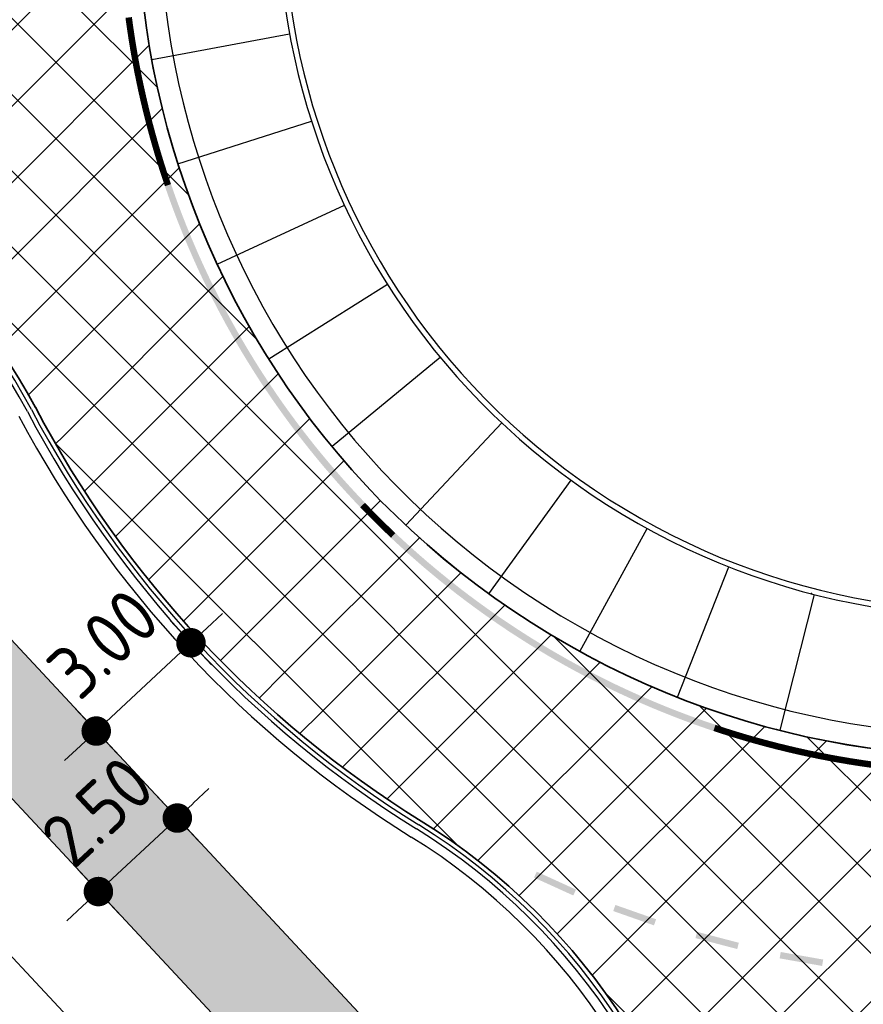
# Model space of a CAD drawing. Extents: x 100296 to 107772, y 404875 to 408930.
# Tile 10 of 97: x 100678 to 100697, y 407460 to 407483. Entities that reach past the tile are written whole.
import ezdxf

# ---------------------------------------------------------------- set-up
doc = ezdxf.new("R2010")
doc.units = 0
doc.layers.add('n-we-vh-verharding_kantverharding-g', color=3, linetype='Continuous', lineweight=35)
for name, color, linetype in [('TDNA----_nw fietspad', 254, 'Continuous'), ('TDNA3100_beton', 251, 'Continuous'), ('TDNL----_nw fietspad', 2, 'Continuous'), ('TDNL----_rotonde', 1, 'Continuous'), ('TDNL----_stroomrichting', 170, 'Continuous'), ('TDNM----_maatvoering', 7, 'Continuous')]:
    doc.layers.add(name, color=color, linetype=linetype)
doc.styles.add('ENV-P', font='ISOCP.SHX')
doc.dimstyles.new('ENVIRO1', dxfattribs={"dimtxt": 2.5, "dimasz": 1, "dimexe": 2.5, "dimexo": 2.5, "dimgap": 1.5, "dimtad": 1, "dimzin": 0, "dimdsep": 46, "dimtxsty": 'ENV-P', "dimblk": 'DIMENVIRO', "dimblk1": 'DOTENVIRO', "dimblk2": 'DOTENVIRO', "dimsah": 1, "dimcen": -3, "dimdle": 1.25, "dimse1": 1, "dimse2": 1, "dimclrd": 1, "dimclre": 1, "dimclrt": 2, "dimaunit": 1, "dimadec": 0, "dimazin": 0, "dimtfac": 0.9, "dimtix": 1, "dimtmove": 2, "dimatfit": 3, "dimldrblk": 'DOTENVIRO', "dimfxl": 1, "dimtolj": 1, "dimtzin": 0, "dimarcsym": 0})

# ---------------------------------------------------------------- blocks, each defined once
blk = doc.blocks.new('DOTENVIRO')
at = {"color": 0}
for p, q in [((0, -1.404), (0, 1.404)), ((-1, 0), (0, 0))]:
    blk.add_line(p, q, dxfattribs=at)
blk.add_lwpolyline([(-0.342, 0, 0.684, 0.684, 1), (0.342, 0, 0.684, 0.684, 1)], format="xyseb", close=True, dxfattribs=at)
blk = doc.blocks.new('*D2705')
at = {"layer": 'TDNM----_maatvoering', "color": 1, "lineweight": -2, "transparency": 16777216}
for p, q in [((100682.244, 407468.661), (100682.61, 407469.002)), ((100681.878, 407468.32), (100679.684, 407466.274)), ((100679.318, 407465.933), (100678.952, 407465.592))]:
    blk.add_line(p, q, dxfattribs=at)
at = {"layer": 'TDNM----_maatvoering', "color": 1, "lineweight": -2, "transparency": 16777216, "xscale": 0.5, "yscale": 0.5, "zscale": 0.5}
for p, rotation in [((100681.878, 407468.32), 222.99), ((100679.684, 407466.274), 42.99000000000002)]:
    blk.add_blockref('DOTENVIRO', p, dxfattribs=dict(at, rotation=rotation))
at = {"layer": 'TDNM----_maatvoering', "color": 2, "transparency": 16777216, "insert": (100679.843, 407468.303), "char_height": 1.25, "attachment_point": 5, "rotation": 42.99, "style": 'ENV-P'}
blk.add_mtext('\\A1;3.00', dxfattribs=at)
blk = doc.blocks.new('DIMENVIRO')
at = {"color": 0}
for q in [(0, 0.519), (0, -0.519)]:
    blk.add_line((0, 0), q, dxfattribs=at)
at = {"color": 0, "linetype": 'ByBlock'}
blk.add_solid([(-1, -0.167), (-1, 0.167), (0, 0)], dxfattribs=at)
blk = doc.blocks.new('*D2706')
at = {"layer": 'TDNM----_maatvoering', "color": 1, "lineweight": -2, "transparency": 16777216}
for p, q in [((100681.929, 407464.599), (100682.295, 407464.94)), ((100681.563, 407464.258), (100679.734, 407462.554)), ((100679.369, 407462.213), (100679.003, 407461.872))]:
    blk.add_line(p, q, dxfattribs=at)
at = {"layer": 'TDNM----_maatvoering', "color": 1, "lineweight": -2, "transparency": 16777216, "xscale": 0.5, "yscale": 0.5, "zscale": 0.5}
for p, rotation in [((100681.563, 407464.258), 222.99), ((100679.734, 407462.554), 42.99000000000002)]:
    blk.add_blockref('DOTENVIRO', p, dxfattribs=dict(at, rotation=rotation))
at = {"layer": 'TDNM----_maatvoering', "color": 2, "transparency": 16777216, "insert": (100679.711, 407464.412), "char_height": 1.25, "attachment_point": 5, "rotation": 42.99, "style": 'ENV-P'}
blk.add_mtext('\\A1;2.50', dxfattribs=at)

msp = doc.modelspace()

# ---------------------------------------------------------------- hatches: boundary and pattern name
at = {"layer": 'TDNA----_nw fietspad'}
h = msp.add_hatch(color=256, dxfattribs=at)
h.dxf.hatch_style = 1
edge = h.paths.add_edge_path()
edge.add_line((100666.539, 407474.33), (100650.318, 407475.533))
edge.add_arc((100643.372, 407381.84), 93.95, 85.75988, 86.55793)
edge.add_line((100649.012, 407475.62), (100631.088, 407476.698))
edge.add_arc((100616.442, 407233.188), 243.95, 86.55793, 89.05321)
edge.add_line((100620.473, 407477.105), (100613.277, 407477.231))
edge.add_line((100613.277, 407477.231), (100603.278, 407477.414))
edge.add_line((100603.278, 407477.414), (100593.28, 407477.598))
edge.add_line((100593.28, 407477.598), (100583.282, 407477.781))
edge.add_line((100583.282, 407477.781), (100573.283, 407477.965))
edge.add_line((100573.283, 407477.965), (100563.285, 407478.148))
edge.add_line((100563.285, 407478.148), (100553.287, 407478.332))
edge.add_line((100553.287, 407478.332), (100548.287, 407478.424))
edge.add_line((100548.287, 407478.424), (100543.288, 407478.515))
edge.add_line((100543.288, 407478.515), (100538.289, 407478.607))
edge.add_line((100538.289, 407478.607), (100533.29, 407478.699))
edge.add_line((100533.29, 407478.699), (100523.292, 407478.882))
edge.add_line((100523.292, 407478.882), (100513.293, 407479.066))
edge.add_line((100513.293, 407479.066), (100503.295, 407479.249))
edge.add_line((100503.295, 407479.249), (100493.297, 407479.433))
edge.add_line((100493.297, 407479.433), (100452.597, 407480.162))
edge.add_line((100452.597, 407480.162), (100452.553, 407477.663))
edge.add_line((100452.553, 407477.663), (100493.251, 407476.933))
edge.add_line((100493.251, 407476.933), (100503.249, 407476.75))
edge.add_line((100503.249, 407476.75), (100513.248, 407476.566))
edge.add_line((100513.248, 407476.566), (100523.246, 407476.383))
edge.add_line((100523.246, 407476.383), (100533.244, 407476.199))
edge.add_line((100533.244, 407476.199), (100538.243, 407476.107))
edge.add_line((100538.243, 407476.107), (100543.242, 407476.016))
edge.add_line((100543.242, 407476.016), (100548.242, 407475.924))
edge.add_line((100548.242, 407475.924), (100553.241, 407475.832))
edge.add_line((100553.241, 407475.832), (100563.239, 407475.649))
edge.add_line((100563.239, 407475.649), (100573.237, 407475.465))
edge.add_line((100573.237, 407475.465), (100583.236, 407475.282))
edge.add_line((100583.236, 407475.282), (100593.234, 407475.098))
edge.add_line((100593.234, 407475.098), (100603.232, 407474.915))
edge.add_line((100603.232, 407474.915), (100613.233, 407474.731))
edge.add_line((100613.233, 407474.731), (100620.431, 407474.605))
edge.add_arc((100616.442, 407233.188), 241.45, 86.55793, 89.05322, ccw=False)
edge.add_line((100630.938, 407474.203), (100648.862, 407473.125))
edge.add_arc((100643.371, 407381.833), 91.457, 85.75988, 86.55793, ccw=False)
edge.add_line((100650.133, 407473.039), (100666.355, 407471.837))
edge.add_arc((100665.393, 407458.872), 13, 42.9916, 85.7599, ccw=False)
edge.add_line((100674.902, 407467.737), (100684.567, 407457.37))
edge.add_arc((100675.058, 407448.506), 13, 7.0527, 42.9916, ccw=False)
edge.add_arc((100791.447, 407462.905), 104.277, 187.05271, 229.44979)
edge.add_line((100723.655, 407383.672), (100724.665, 407386.102))
edge.add_arc((100791.447, 407462.905), 101.777, 187.05271, 228.99209, ccw=False)
edge.add_arc((100675.058, 407448.506), 15.5, 7.0527, 42.9916)
edge.add_line((100686.395, 407459.075), (100676.731, 407469.442))
edge.add_arc((100665.393, 407458.872), 15.5, 42.9916, 85.7599)
at = {"layer": 'TDNA3100_beton'}
h = msp.add_hatch(dxfattribs=at)
h.set_pattern_fill('ANSI37', color=256, scale=10)
h.set_pattern_definition([(45, (0, 0), (-0.8838834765, 0.8838834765), []), (135, (0, 0), (-0.8838834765, -0.8838834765), [])])
edge = h.paths.add_edge_path(flags=16)
edge.add_arc((100700.389, 407485.434), 19.75, 147.4439, 327.4439, ccw=False)
edge.add_arc((100700.389, 407485.434), 19.75, -32.5561, 147.4439, ccw=False)
edge = h.paths.add_edge_path(flags=16)
edge.add_line((100650.333, 407487.353), (100662.203, 407487.629))
edge.add_line((100662.203, 407487.629), (100674.431, 407487.912))
edge.add_line((100674.431, 407487.912), (100674.394, 407485.913))
edge.add_line((100674.394, 407485.913), (100674.357, 407483.914))
edge.add_line((100674.357, 407483.914), (100662.148, 407484.648))
edge.add_line((100662.148, 407484.648), (100650.379, 407485.356))
edge.add_arc((100650.398, 407486.356), 1, 93.7158, 268.944, ccw=False)
edge = h.paths.add_edge_path(flags=16)
edge.add_line((100726.385, 407484.957), (100726.422, 407486.956))
edge.add_line((100726.422, 407486.956), (100735.193, 407486.43))
edge.add_line((100735.193, 407486.43), (100750.399, 407485.516))
edge.add_arc((100750.381, 407484.516), 1, -86.2799, 88.9483, ccw=False)
edge.add_line((100750.446, 407483.518), (100735.133, 407483.162))
edge.add_line((100735.133, 407483.162), (100726.348, 407482.957))
edge.add_line((100726.348, 407482.957), (100726.385, 407484.957))
edge = h.paths.add_edge_path()
edge.add_line((100648.962, 407481.683), (100649.047, 407491.101))
edge.add_arc((100644.417, 407590.994), 100, 272.65389, 275.35834)
edge.add_line((100653.755, 407491.431), (100668.5, 407492.814))
edge.add_arc((100667.08, 407507.958), 15.21, 275.3583, 323.4491)
edge.add_arc((100663.392, 407510.566), 19.726, 323.7426, 325.7462)
edge.add_arc((100700.389, 407485.436), 24.998, 27.7949, 145.8686, ccw=False)
edge.add_arc((100733.305, 407502.787), 12.211, 207.7949, 265.7642)
edge.add_line((100732.403, 407490.61), (100750.009, 407489.306))
edge.add_line((100750.009, 407489.306), (100752.071, 407489.181))
edge.add_line((100752.071, 407489.181), (100751.749, 407479.771))
edge.add_arc((100756.37, 407379.878), 100, 92.64831, 95.36264)
edge.add_line((100747.024, 407479.44), (100732.279, 407478.056))
edge.add_arc((100733.701, 407462.913), 15.21, 95.3626, 143.4534)
edge.add_arc((100739.198, 407459.027), 21.941, 143.8492, 145.6603)
edge.add_arc((100700.398, 407485.427), 24.989, 298.9145, 325.8633, ccw=False)
edge.add_arc((100718.524, 407452.611), 12.5, 118.9145, 184.6365)
edge.add_arc((100797.351, 407459.004), 91.586, 184.63645, 228.69666)
edge.add_line((100736.9, 407390.202), (100732.879, 407384.672))
edge.add_arc((100791.447, 407462.905), 97.727, 185.66936, 233.18011, ccw=False)
edge.add_arc((100679.308, 407451.44), 15, 6.9332, 58.1973)
edge.add_arc((100700.382, 407485.426), 24.989, 207.7878, 238.1973, ccw=False)
edge.add_arc((100667.472, 407468.083), 12.211, 27.7878, 85.7599)
edge.add_line((100668.375, 407480.26), (100650.765, 407481.566))
edge.add_arc((100643.372, 407381.84), 100, 85.75988, 86.79547)

# ---------------------------------------------------------------- linework, layer by layer
at = {"layer": 'n-we-vh-verharding_kantverharding-g'}
for centre, radius, start, end in [((100700.389, 407485.434), 19.75, 327.4482, 147.4482), ((100700.389, 407485.434), 19.75, 147.4439, 327.4439), ((100667.472, 407468.083), 12.211, 27.7939, 85.7577), ((100700.382, 407485.426), 24.989, 207.7847, 238.1973), ((100679.308, 407451.44), 15, 6.9332, 58.1973)]:
    msp.add_arc(centre, radius, start, end, dxfattribs=at)
at = {"layer": 'TDNL----_nw fietspad'}
msp.add_line((100686.395, 407459.075), (100676.731, 407469.442), dxfattribs=at)
msp.add_lwpolyline([(100723.655, 407383.672, -0.187132), (100687.959, 407450.102, 0.158111), (100684.567, 407457.37), (100674.902, 407467.737, 0.188809), (100666.355, 407471.837), (100650.137, 407473.039, 0.003492), (100648.862, 407473.125), (100630.938, 407474.203, 0.010411)], format="xyb", dxfattribs=at)
at = {"layer": 'TDNL----_rotonde', "ltscale": 0.1, "flags": 128}
for points in [[(100680.969, 407481.841), (100684.165, 407482.433)], [(100681.578, 407479.418), (100684.673, 407480.408)], [(100682.488, 407477.092), (100685.434, 407478.464)], [(100683.684, 407474.898), (100686.433, 407476.632)], [(100685.148, 407472.874), (100687.656, 407474.941)], [(100686.855, 407471.05), (100689.083, 407473.417)], [(100688.78, 407469.457), (100690.69, 407472.086)], [(100690.89, 407468.119), (100692.453, 407470.968)], [(100693.151, 407467.058), (100694.343, 407470.082)], [(100695.529, 407466.291), (100696.329, 407469.441)]]:
    msp.add_lwpolyline(points, dxfattribs=at)
at = {"layer": 'TDNL----_rotonde'}
for centre, radius, start, end in [((100700.389, 407485.434), 19.25, 327.4482, 147.4482), ((100700.389, 407485.434), 16.5, 327.4482, 147.4482), ((100700.389, 407485.434), 16.37, 327.4482, 147.4482), ((100700.389, 407485.434), 19.25, 147.4439, 327.4439), ((100700.389, 407485.434), 16.5, 147.4439, 327.4439), ((100700.389, 407485.434), 16.37, 147.4439, 327.4439), ((100667.472, 407468.083), 12, 27.7939, 85.7577), ((100667.472, 407468.083), 12.106, 27.7939, 85.7577), ((100700.389, 407485.434), 25.209, 207.7937, 238.194), ((100700.382, 407485.426), 25.094, 207.7847, 238.1973), ((100700.437, 407485.464), 25.486, 207.8034, 238.1371), ((100679.308, 407451.44), 14.895, 6.9332, 58.1973), ((100679.308, 407451.44), 14.565, 6.9332, 58.1973), ((100679.308, 407451.44), 14.79, 6.9332, 58.1973)]:
    msp.add_arc(centre, radius, start, end, dxfattribs=at)
at = {"layer": 'TDNL----_rotonde', "linetype": 'ByBlock'}
for p in [(100679.02, 407472.46), (100696.259, 407469.459), (100695.446, 407466.313)]:
    msp.add_point(p, dxfattribs=at)
at = {"layer": 'TDNL----_rotonde'}
for points in [[(100680.51, 407482.823), (100680.361, 407482.804), (100680.544, 407482.577), (100680.396, 407482.555)], [(100680.544, 407482.577), (100680.396, 407482.555), (100680.581, 407482.331), (100680.433, 407482.307)], [(100680.581, 407482.331), (100680.433, 407482.307), (100680.621, 407482.085), (100680.473, 407482.06)], [(100680.621, 407482.085), (100680.473, 407482.06), (100680.664, 407481.84), (100680.517, 407481.813)], [(100680.664, 407481.84), (100680.517, 407481.813), (100680.71, 407481.595), (100680.563, 407481.566)], [(100680.71, 407481.595), (100680.563, 407481.566), (100680.759, 407481.351), (100680.613, 407481.32)], [(100680.759, 407481.351), (100680.613, 407481.32), (100680.812, 407481.107), (100680.665, 407481.075)], [(100680.812, 407481.107), (100680.665, 407481.075), (100680.867, 407480.865), (100680.721, 407480.831)], [(100680.867, 407480.865), (100680.721, 407480.831), (100680.925, 407480.623), (100680.78, 407480.587)], [(100680.925, 407480.623), (100680.78, 407480.587), (100680.986, 407480.381), (100680.841, 407480.344)], [(100680.986, 407480.381), (100680.841, 407480.344), (100681.051, 407480.141), (100680.906, 407480.101)], [(100681.051, 407480.141), (100680.906, 407480.101), (100681.118, 407479.901), (100680.974, 407479.86)], [(100681.118, 407479.901), (100680.974, 407479.86), (100681.188, 407479.662), (100681.044, 407479.619)], [(100681.188, 407479.662), (100681.044, 407479.619), (100681.261, 407479.424), (100681.118, 407479.379)], [(100681.261, 407479.424), (100681.118, 407479.379), (100681.337, 407479.187), (100681.195, 407479.14)], [(100681.337, 407479.187), (100681.195, 407479.14), (100681.416, 407478.951), (100681.274, 407478.903)], [(100681.416, 407478.951), (100681.274, 407478.903), (100681.498, 407478.716), (100681.357, 407478.666)], [(100681.498, 407478.716), (100681.357, 407478.666), (100681.583, 407478.482), (100681.442, 407478.43)], [(100681.583, 407478.482), (100681.442, 407478.43), (100681.671, 407478.249), (100681.531, 407478.195)], [(100681.671, 407478.249), (100681.531, 407478.195), (100681.762, 407478.017), (100681.622, 407477.962)], [(100681.762, 407478.017), (100681.622, 407477.962), (100681.855, 407477.786), (100681.716, 407477.729)], [(100681.855, 407477.786), (100681.716, 407477.729), (100681.952, 407477.557), (100681.814, 407477.498)], [(100681.952, 407477.557), (100681.814, 407477.498), (100682.051, 407477.328), (100681.914, 407477.268)], [(100682.051, 407477.328), (100681.914, 407477.268), (100682.153, 407477.101), (100682.016, 407477.039)], [(100682.153, 407477.101), (100682.016, 407477.039), (100682.258, 407476.876), (100682.122, 407476.812)], [(100682.258, 407476.876), (100682.122, 407476.812), (100682.365, 407476.651), (100682.231, 407476.585)], [(100682.365, 407476.651), (100682.231, 407476.585), (100682.476, 407476.428), (100682.342, 407476.361)], [(100682.476, 407476.428), (100682.342, 407476.361), (100682.589, 407476.206), (100682.456, 407476.137)], [(100682.589, 407476.206), (100682.456, 407476.137), (100682.705, 407475.986), (100682.573, 407475.915)], [(100682.705, 407475.986), (100682.573, 407475.915), (100682.824, 407475.767), (100682.692, 407475.695)], [(100682.824, 407475.767), (100682.692, 407475.695), (100682.945, 407475.55), (100682.815, 407475.476)], [(100682.945, 407475.55), (100682.815, 407475.476), (100683.069, 407475.334), (100682.94, 407475.258)], [(100683.069, 407475.334), (100682.94, 407475.258), (100683.196, 407475.12), (100683.067, 407475.042)], [(100683.196, 407475.12), (100683.067, 407475.042), (100683.325, 407474.907), (100683.198, 407474.828)], [(100683.325, 407474.907), (100683.198, 407474.828), (100683.457, 407474.696), (100683.331, 407474.615)], [(100683.457, 407474.696), (100683.331, 407474.615), (100683.592, 407474.486), (100683.466, 407474.404)], [(100683.592, 407474.486), (100683.466, 407474.404), (100683.729, 407474.279), (100683.605, 407474.195)], [(100683.729, 407474.279), (100683.605, 407474.195), (100683.869, 407474.073), (100683.745, 407473.988)], [(100683.869, 407474.073), (100683.745, 407473.988), (100684.011, 407473.868), (100683.889, 407473.782)], [(100684.011, 407473.868), (100683.889, 407473.782), (100684.156, 407473.666), (100684.035, 407473.578)], [(100684.156, 407473.666), (100684.035, 407473.578), (100684.304, 407473.465), (100684.183, 407473.376)], [(100684.304, 407473.465), (100684.183, 407473.376), (100684.453, 407473.266), (100684.334, 407473.175)], [(100684.453, 407473.266), (100684.334, 407473.175), (100684.606, 407473.069), (100684.488, 407472.977)], [(100684.606, 407473.069), (100684.488, 407472.977), (100684.76, 407472.874), (100684.644, 407472.78)], [(100684.76, 407472.874), (100684.644, 407472.78), (100684.918, 407472.681), (100684.802, 407472.586)], [(100684.918, 407472.681), (100684.802, 407472.586), (100685.077, 407472.49), (100684.963, 407472.393)], [(100685.077, 407472.49), (100684.963, 407472.393), (100685.239, 407472.301), (100685.126, 407472.203)], [(100685.239, 407472.301), (100685.126, 407472.203), (100685.403, 407472.114), (100685.291, 407472.014)], [(100685.403, 407472.114), (100685.291, 407472.014), (100685.57, 407471.929), (100685.459, 407471.828)], [(100685.57, 407471.929), (100685.459, 407471.828), (100685.739, 407471.746), (100685.629, 407471.644)], [(100685.739, 407471.746), (100685.629, 407471.644), (100685.91, 407471.565), (100685.801, 407471.461)], [(100685.91, 407471.565), (100685.801, 407471.461), (100686.083, 407471.386), (100685.976, 407471.281)], [(100686.083, 407471.386), (100685.976, 407471.281), (100686.259, 407471.21), (100686.153, 407471.103)], [(100686.259, 407471.21), (100686.153, 407471.103), (100686.436, 407471.035), (100686.332, 407470.928)], [(100686.436, 407471.035), (100686.332, 407470.928), (100686.616, 407470.863), (100686.513, 407470.754)], [(100686.616, 407470.863), (100686.513, 407470.754), (100686.798, 407470.693), (100686.697, 407470.583)], [(100686.798, 407470.693), (100686.697, 407470.583), (100686.982, 407470.526), (100686.882, 407470.414)], [(100686.982, 407470.526), (100686.882, 407470.414), (100687.168, 407470.36), (100687.07, 407470.248)], [(100687.168, 407470.36), (100687.07, 407470.248), (100687.357, 407470.197), (100687.259, 407470.083)], [(100687.357, 407470.197), (100687.259, 407470.083), (100687.547, 407470.037), (100687.451, 407469.922)], [(100687.547, 407470.037), (100687.451, 407469.922), (100687.739, 407469.879), (100687.644, 407469.762)], [(100687.739, 407469.879), (100687.644, 407469.762), (100687.933, 407469.723), (100687.84, 407469.605)], [(100687.933, 407469.723), (100687.84, 407469.605), (100688.129, 407469.569), (100688.037, 407469.45)], [(100688.129, 407469.569), (100688.037, 407469.45), (100688.327, 407469.418), (100688.237, 407469.298)], [(100688.327, 407469.418), (100688.237, 407469.298), (100688.527, 407469.27), (100688.438, 407469.149)], [(100688.527, 407469.27), (100688.438, 407469.149), (100688.729, 407469.124), (100688.641, 407469.002)], [(100688.729, 407469.124), (100688.641, 407469.002), (100688.932, 407468.98), (100688.846, 407468.857)], [(100688.932, 407468.98), (100688.846, 407468.857), (100689.137, 407468.839), (100689.053, 407468.715)], [(100689.137, 407468.839), (100689.053, 407468.715), (100689.344, 407468.701), (100689.261, 407468.575)], [(100689.344, 407468.701), (100689.261, 407468.575), (100689.553, 407468.565), (100689.472, 407468.439)], [(100689.553, 407468.565), (100689.472, 407468.439), (100689.763, 407468.431), (100689.684, 407468.304)], [(100689.763, 407468.431), (100689.684, 407468.304), (100689.975, 407468.301), (100689.897, 407468.173)], [(100689.975, 407468.301), (100689.897, 407468.173), (100690.189, 407468.173), (100690.112, 407468.044)], [(100690.189, 407468.173), (100690.112, 407468.044), (100690.404, 407468.048), (100690.329, 407467.917)], [(100690.404, 407468.048), (100690.329, 407467.917), (100690.62, 407467.925), (100690.547, 407467.794)], [(100690.62, 407467.925), (100690.547, 407467.794), (100690.838, 407467.805), (100690.767, 407467.673)], [(100690.838, 407467.805), (100690.767, 407467.673), (100691.058, 407467.688), (100690.988, 407467.555)], [(100691.058, 407467.688), (100690.988, 407467.555), (100691.279, 407467.573), (100691.211, 407467.44)], [(100691.279, 407467.573), (100691.211, 407467.44), (100691.502, 407467.461), (100691.435, 407467.327)], [(100691.502, 407467.461), (100691.435, 407467.327), (100691.726, 407467.352), (100691.661, 407467.217)], [(100691.726, 407467.352), (100691.661, 407467.217), (100691.951, 407467.246), (100691.888, 407467.11)], [(100691.951, 407467.246), (100691.888, 407467.11), (100692.177, 407467.143), (100692.116, 407467.006)], [(100692.177, 407467.143), (100692.116, 407467.006), (100692.405, 407467.042), (100692.345, 407466.905)], [(100692.405, 407467.042), (100692.345, 407466.905), (100692.634, 407466.945), (100692.576, 407466.806)], [(100692.634, 407466.945), (100692.576, 407466.806), (100692.864, 407466.85), (100692.808, 407466.711)], [(100692.864, 407466.85), (100692.808, 407466.711), (100693.095, 407466.758), (100693.041, 407466.618)], [(100693.095, 407466.758), (100693.041, 407466.618), (100693.328, 407466.669), (100693.275, 407466.528)], [(100693.328, 407466.669), (100693.275, 407466.528), (100693.561, 407466.582), (100693.51, 407466.441)], [(100693.561, 407466.582), (100693.51, 407466.441), (100693.796, 407466.499), (100693.747, 407466.357)], [(100693.796, 407466.499), (100693.747, 407466.357), (100694.032, 407466.419), (100693.984, 407466.276)], [(100694.032, 407466.419), (100693.984, 407466.276), (100694.268, 407466.341), (100694.223, 407466.198)], [(100694.268, 407466.341), (100694.223, 407466.198), (100694.506, 407466.267), (100694.462, 407466.123)], [(100694.506, 407466.267), (100694.462, 407466.123), (100694.744, 407466.195), (100694.702, 407466.051)], [(100694.744, 407466.195), (100694.702, 407466.051), (100694.984, 407466.126), (100694.943, 407465.982)], [(100694.984, 407466.126), (100694.943, 407465.982), (100695.224, 407466.061), (100695.185, 407465.916)], [(100695.224, 407466.061), (100695.185, 407465.916), (100695.465, 407465.998), (100695.428, 407465.853)], [(100695.465, 407465.998), (100695.428, 407465.853), (100695.706, 407465.939), (100695.671, 407465.793)], [(100695.706, 407465.939), (100695.671, 407465.793), (100695.949, 407465.882), (100695.916, 407465.736)], [(100695.949, 407465.882), (100695.916, 407465.736), (100696.192, 407465.828), (100696.161, 407465.682)], [(100696.192, 407465.828), (100696.161, 407465.682), (100696.436, 407465.778), (100696.406, 407465.631)], [(100696.436, 407465.778), (100696.406, 407465.631), (100696.68, 407465.73), (100696.652, 407465.583)], [(100696.68, 407465.73), (100696.652, 407465.583), (100696.925, 407465.686), (100696.899, 407465.538)], [(100696.925, 407465.686), (100696.899, 407465.538), (100697.171, 407465.644), (100697.147, 407465.496)], [(100697.171, 407465.644), (100697.147, 407465.496), (100697.417, 407465.606), (100697.394, 407465.457)], [(100697.417, 407465.606), (100697.394, 407465.457), (100697.663, 407465.57), (100697.643, 407465.422)], [(100690.738, 407462.463), (100690.8, 407462.6), (100689.828, 407462.878), (100689.891, 407463.015)], [(100692.607, 407461.771), (100692.657, 407461.912), (100691.664, 407462.102), (100691.713, 407462.244)], [(100694.536, 407461.222), (100694.574, 407461.367), (100693.569, 407461.476), (100693.607, 407461.621)], [(100696.503, 407460.83), (100696.529, 407460.978), (100695.519, 407461.006), (100695.545, 407461.153)]]:
    msp.add_trace(points, dxfattribs=at)
at = {"layer": 'TDNL----_stroomrichting', "flags": 128}
msp.add_lwpolyline([(100630.518, 407467.215), (100648.442, 407466.137, -0.003492), (100649.619, 407466.058), (100665.837, 407464.856, -0.188809), (100669.782, 407462.964), (100679.446, 407452.597, -0.158111), (100681.012, 407449.242, 0.160939), (100710.895, 407386.133, 0.416872), (100712.316, 407386.105), (100714.11, 407387.847, 0.411499), (100714.137, 407389.254, -0.160885), (100685.478, 407449.795, 0.158111), (100682.738, 407455.665), (100673.074, 407466.032, 0.188809), (100666.17, 407469.344), (100649.952, 407470.546, 0.003492), (100648.712, 407470.629), (100630.788, 407471.707, 0.010411)], format="xyb", dxfattribs=at)
at = {"layer": 'TDNM----_maatvoering'}
msp.add_lwpolyline([(100717.036, 407474.806, -1), (100683.743, 407496.062, -1)], format="xyb", close=True, dxfattribs=at)

# ---------------------------------------------------------------- dimensions: what is measured, and where the dimension line sits
for base, p1, p2, picture, middle in [((100679.684, 407466.274), (100681.97, 407468.221), (100679.756, 407466.197), '*D2705', (100679.843, 407468.303)), ((100679.734, 407462.554), (100681.563, 407464.258), (100677.927, 407464.492), '*D2706', (100679.711, 407464.412))]:
    dim = msp.add_linear_dim(base=base, p1=p1, p2=p2, angle=222.99, dimstyle='ENVIRO1', override={"dimscale": 0.5}, dxfattribs=at)
    dim.commit()
    dim.dimension.update_dxf_attribs({"geometry": picture, "text_midpoint": middle})

doc.saveas('drawing.dxf')
